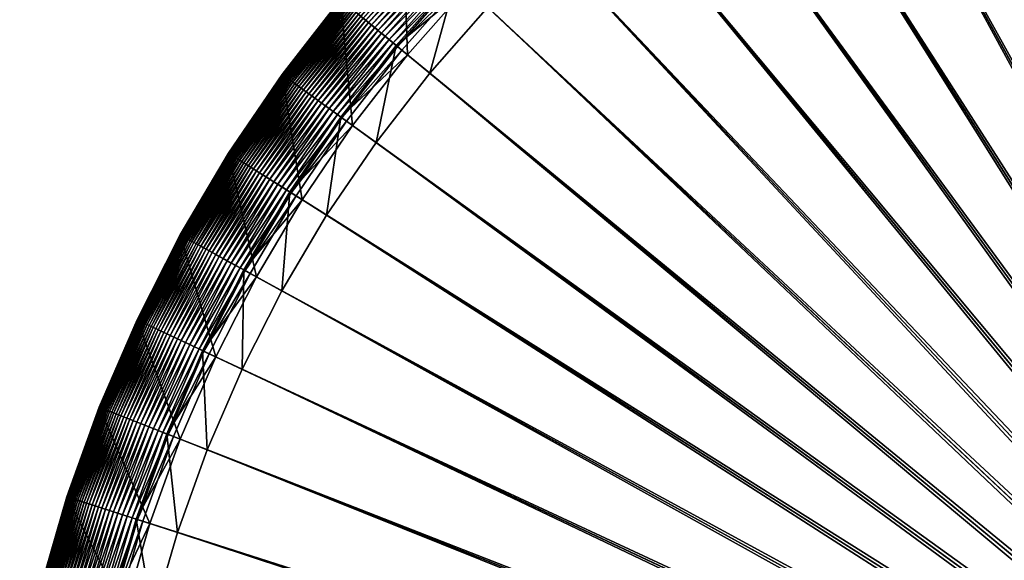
# Model space of a CAD drawing. Header units: millimetres. Extents: x -38.8 to 49.8, y -3.5 to 19.4.
# Tile 185 of 256: x -22.8 to -20.5, y 16.8 to 18.1. Entities that reach past the tile are written whole.
import ezdxf

# ---------------------------------------------------------------- set-up
doc = ezdxf.new("R2010")
doc.units = ezdxf.units.MM
doc.layers.get('0').update_dxf_attribs({"true_color": 0x5890e1})

msp = doc.modelspace()

# ---------------------------------------------------------------- meshes
at = {"color": 206, "true_color": 0x6c0888}
mesh = msp.add_polyface(dxfattribs=at)
corners = [(-22.0117, 17.8176, -2.9828), (-19.4839, 15.9986, -2.9828), (-21.883, 17.9834, -2.9828), (-19.4926, 15.9874, -3.3688), (-21.9433, 17.7679, -3.3519), (-21.8179, 17.9295, -3.3519), (-19.4744, 16.0093, -2.9828), (-21.7443, 18.1408, -2.9828), (-19.4839, 15.9986, -3.3688), (-21.6827, 18.083, -3.3519), (-19.4644, 16.0194, -2.9828), (-21.5959, 18.2892, -2.9828), (-19.4744, 16.0093, -3.3688), (-21.538, 18.2276, -3.3519), (-19.4537, 16.0288, -2.9828), (-21.4384, 18.428, -2.9828), (-19.4644, 16.0194, -3.3688), (-21.3846, 18.3629, -3.3519), (-21.5221, 18.5292, -3.0276), (-21.3457, 18.6572, -3.0214), (-21.3498, 18.6628, -3.0276), (-21.5177, 18.5238, -3.0214), (-21.3413, 18.6512, -3.0157), (-21.5129, 18.518, -3.0157), (-21.3366, 18.6447, -3.0103), (-21.5079, 18.5119, -3.0103), (-21.3317, 18.6379, -3.0053), (-21.5025, 18.5054, -3.0053), (-21.3264, 18.6306, -3.0008), (-21.4967, 18.4985, -3.0008), (-21.3208, 18.623, -2.9967), (-21.4907, 18.4912, -2.9967), (-21.3149, 18.6148, -2.9931), (-21.4843, 18.4834, -2.9931), (-21.4776, 18.4753, -2.9901), (-21.3087, 18.6063, -2.9901), (-21.4705, 18.4667, -2.9875), (-21.3021, 18.5973, -2.9875), (-21.463, 18.4577, -2.9854), (-21.2953, 18.5878, -2.9854), (-21.4552, 18.4483, -2.984), (-21.2881, 18.5779, -2.984), (-21.447, 18.4384, -2.9831), (-21.2805, 18.5675, -2.9831), (-21.2726, 18.5566, -2.9828), (-19.4424, 16.0376, -2.9828), (-19.4537, 16.0288, -3.3688), (-21.2229, 18.4883, -3.3519), (-21.4492, 18.441, -3.6054), (-21.2825, 18.5703, -3.6054), (-21.4277, 18.415, -5.8084), (-21.2627, 18.5429, -5.8084), (-21.3819, 18.707, -5.9621), (-21.1131, 18.6968, -2.984), (-21.1062, 18.6859, -2.9831), (-21.099, 18.6746, -2.9828), (-19.4306, 16.0456, -2.9828), (-19.4424, 16.0376, -3.3688), (-21.0538, 18.6032, -3.3519), (-21.1081, 18.6889, -3.6054), (-21.09, 18.6603, -5.8084), (-19.4183, 16.0528, -2.9828), (-20.9184, 18.7814, -2.9828), (-19.4306, 16.0456, -3.3688), (-20.8777, 18.7074, -3.3519), (-19.4056, 16.0593, -2.9828), (-20.7314, 18.8767, -2.9828), (-19.4183, 16.0528, -3.3688), (-20.6954, 18.8002, -3.3519), (-19.3926, 16.065, -2.9828), (-20.5388, 18.96, -2.9828), (-19.4056, 16.0593, -3.3688), (-20.5077, 18.8815, -3.3519), (-19.3791, 16.0698, -2.9828), (-20.3413, 19.0311, -2.9828), (-19.3926, 16.065, -3.3688), (-20.3152, 18.9508, -3.3519), (-19.3654, 16.0738, -2.9828), (-20.1398, 19.0897, -2.9828), (-19.3791, 16.0698, -3.3688), (-20.1188, 19.0078, -3.3519), (-19.3515, 16.0769, -2.9828), (-19.935, 19.1355, -2.9828), (-19.3654, 16.0738, -3.3688), (-19.9192, 19.0525, -3.3519), (-19.3375, 16.0791, -2.9828), (-19.7277, 19.1683, -2.9828), (-19.3515, 16.0769, -3.3688), (-19.7171, 19.0845, -3.3519), (-19.3233, 16.0805, -2.9828), (-19.5188, 19.188, -2.9828), (-19.3375, 16.0791, -3.3688), (-19.5135, 19.1037, -3.3519), (-19.309, 16.0809, -2.9828), (-19.309, 19.1946, -2.9828), (-19.3233, 16.0805, -3.3688), (-19.309, 19.1101, -3.3519)]
mesh.append_faces([[corners[k] for k in face] for face in [(0, 1, 2), (2, 6, 7), (7, 10, 11), (11, 14, 15), (18, 19, 20), (21, 22, 19), (23, 24, 22), (25, 26, 24), (27, 28, 26), (29, 30, 28), (31, 32, 30), (33, 35, 32), (34, 37, 35), (36, 39, 37), (38, 41, 39), (40, 43, 41), (42, 44, 43), (15, 45, 44), (17, 49, 47), (48, 51, 49), (50, 52, 51), (44, 56, 55), (47, 59, 58), (55, 61, 62), (62, 65, 66), (66, 69, 70), (70, 73, 74), (74, 77, 78), (78, 81, 82), (82, 85, 86), (86, 89, 90), (90, 93, 94)]], dxfattribs={"vtx0": -1, "color": 206})
mesh.append_faces([[corners[k] for k in face] for face in [(3, 4, 5), (8, 5, 9), (12, 9, 13), (16, 13, 17), (33, 34, 35), (34, 36, 37), (36, 38, 39), (38, 40, 41), (40, 42, 43), (42, 15, 44), (46, 17, 47), (17, 48, 49), (48, 50, 51), (39, 41, 53), (41, 43, 54), (43, 44, 55), (57, 47, 58), (47, 49, 59), (49, 51, 60), (63, 58, 64), (67, 64, 68), (71, 68, 72), (75, 72, 76), (79, 76, 80), (83, 80, 84), (87, 84, 88), (91, 88, 92), (95, 92, 96)]], dxfattribs={"vtx2": -1, "color": 206})
mesh = msp.add_polyface(dxfattribs=at)
corners = [(-22.6497, 15.854, -2.9828), (-19.5359, 15.854, -2.9828), (-19.5355, 15.8682, -2.9828), (-19.5359, 15.854, -3.3688), (-22.5652, 15.854, -3.3519), (-22.5588, 16.0584, -3.3519), (-19.5355, 15.8682, -3.3688), (-22.6431, 16.0637, -2.9828), (-19.5342, 15.8824, -2.9828), (-22.5395, 16.2621, -3.3519), (-19.5342, 15.8824, -3.3688), (-22.6233, 16.2727, -2.9828), (-19.5319, 15.8965, -2.9828), (-22.5905, 16.4799, -2.9828), (-22.5075, 16.4641, -3.3519), (-19.5319, 15.8965, -3.3688), (-19.5288, 15.9104, -2.9828), (-22.5447, 16.6848, -2.9828), (-22.4629, 16.6637, -3.3519), (-19.5288, 15.9104, -3.3688), (-19.5248, 15.9241, -2.9828), (-22.4862, 16.8863, -2.9828), (-22.4058, 16.8602, -3.3519), (-19.5248, 15.9241, -3.3688), (-19.52, 15.9375, -2.9828), (-22.4151, 17.0837, -2.9828), (-22.3365, 17.0526, -3.3519), (-19.52, 15.9375, -3.3688), (-19.5144, 15.9506, -2.9828), (-22.3317, 17.2764, -2.9828), (-22.2553, 17.2404, -3.3519), (-19.5144, 15.9506, -3.3688), (-19.5079, 15.9633, -2.9828), (-22.2365, 17.4633, -2.9828), (-22.1624, 17.4226, -3.3519), (-19.5079, 15.9633, -3.3688), (-19.5006, 15.9756, -2.9828), (-22.1296, 17.644, -2.9828), (-22.0583, 17.5987, -3.3519), (-19.5006, 15.9756, -3.3688), (-19.4926, 15.9874, -2.9828), (-22.0117, 17.8176, -2.9828), (-21.9433, 17.7679, -3.3519), (-19.4926, 15.9874, -3.3688), (-19.4839, 15.9986, -2.9828), (-21.8179, 17.9295, -3.3519), (-19.4839, 15.9986, -3.3688), (-21.883, 17.9834, -2.9828), (-19.4744, 16.0093, -2.9828), (-21.6827, 18.083, -3.3519), (-19.4744, 16.0093, -3.3688), (-21.7443, 18.1408, -2.9828), (-19.4644, 16.0194, -2.9828), (-21.538, 18.2276, -3.3519), (-19.4644, 16.0194, -3.3688), (-21.5959, 18.2892, -2.9828), (-19.4537, 16.0288, -2.9828), (-21.3846, 18.3629, -3.3519), (-19.4537, 16.0288, -3.3688), (-21.4384, 18.428, -2.9828), (-19.4424, 16.0376, -2.9828), (-21.2229, 18.4883, -3.3519), (-19.4424, 16.0376, -3.3688), (-21.2726, 18.5566, -2.9828), (-19.4306, 16.0456, -2.9828), (-21.0538, 18.6032, -3.3519), (-19.4306, 16.0456, -3.3688), (-21.099, 18.6746, -2.9828), (-19.4183, 16.0528, -2.9828), (-20.8777, 18.7074, -3.3519), (-19.4183, 16.0528, -3.3688), (-20.9184, 18.7814, -2.9828), (-19.4056, 16.0593, -2.9828), (-20.6954, 18.8002, -3.3519), (-19.4056, 16.0593, -3.3688), (-20.7314, 18.8767, -2.9828), (-19.3926, 16.065, -2.9828), (-20.5077, 18.8815, -3.3519), (-19.3926, 16.065, -3.3688), (-20.5388, 18.96, -2.9828), (-19.3791, 16.0698, -2.9828), (-20.3152, 18.9508, -3.3519), (-19.3791, 16.0698, -3.3688), (-20.3413, 19.0311, -2.9828), (-19.3654, 16.0738, -2.9828)]
mesh.append_faces([[corners[k] for k in face] for face in [(3, 5, 6), (6, 9, 10), (11, 12, 13), (10, 14, 15), (13, 16, 17), (15, 18, 19), (17, 20, 21), (19, 22, 23), (21, 24, 25), (23, 26, 27), (25, 28, 29), (27, 30, 31), (29, 32, 33), (31, 34, 35), (33, 36, 37), (35, 38, 39), (37, 40, 41), (39, 42, 43), (43, 45, 46), (46, 49, 50), (50, 53, 54), (54, 57, 58), (58, 61, 62), (62, 65, 66), (66, 69, 70), (70, 73, 74), (74, 77, 78), (78, 81, 82)]], dxfattribs={"vtx0": -1, "color": 206})
mesh.append_faces([[corners[k] for k in face] for face in [(0, 1, 2), (3, 4, 5), (7, 2, 8), (6, 5, 9), (11, 8, 12), (10, 9, 14), (13, 12, 16), (15, 14, 18), (17, 16, 20), (19, 18, 22), (21, 20, 24), (23, 22, 26), (25, 24, 28), (27, 26, 30), (29, 28, 32), (31, 30, 34), (33, 32, 36), (35, 34, 38), (37, 36, 40), (39, 38, 42), (41, 40, 44), (47, 44, 48), (51, 48, 52), (55, 52, 56), (59, 56, 60), (63, 60, 64), (67, 64, 68), (71, 68, 72), (75, 72, 76), (79, 76, 80), (83, 80, 84)]], dxfattribs={"vtx2": -1, "color": 206})
mesh = msp.add_polyface(dxfattribs=at)
corners = [(-22.0613, 17.8536, -2.9901), (-21.9218, 18.0154, -2.9875), (-21.9303, 18.0225, -2.9901), (-22.0523, 17.8471, -2.9875), (-21.9128, 18.008, -2.9854), (-22.0429, 17.8402, -2.9854), (-21.9033, 18.0001, -2.984), (-22.0329, 17.833, -2.984), (-21.8934, 17.992, -2.9831), (-22.0225, 17.8255, -2.9831), (-21.883, 17.9834, -2.9828), (-22.0253, 17.8275, -3.6054), (-21.87, 17.9726, -5.8084), (-21.8961, 17.9942, -3.6054), (-21.998, 17.8076, -5.8084), (-22.0263, 18.1019, -5.9621), (-22.0238, 18.0998, -3.1333), (-22.0225, 18.0988, -3.1239), (-21.8762, 18.2647, -3.1239), (-22.021, 18.0975, -3.1148), (-21.8748, 18.2634, -3.1148), (-22.0192, 18.096, -3.1057), (-21.8731, 18.2618, -3.1057), (-22.0171, 18.0943, -3.0969), (-21.8711, 18.2599, -3.0969), (-22.0148, 18.0924, -3.0882), (-21.8689, 18.2578, -3.0882), (-22.0121, 18.0901, -3.0797), (-21.8663, 18.2555, -3.0797), (-22.0091, 18.0877, -3.0714), (-21.8635, 18.2528, -3.0714), (-22.0058, 18.0849, -3.0634), (-21.8604, 18.2499, -3.0634), (-22.0022, 18.0819, -3.0556), (-21.8569, 18.2466, -3.0556), (-21.9982, 18.0786, -3.0481), (-21.8532, 18.2431, -3.0481), (-21.9939, 18.0751, -3.041), (-21.8491, 18.2393, -3.041), (-21.9892, 18.0712, -3.0341), (-21.8447, 18.2351, -3.0341), (-21.9842, 18.0671, -3.0276), (-21.84, 18.2307, -3.0276), (-21.9788, 18.0626, -3.0214), (-21.8349, 18.2259, -3.0214), (-21.9731, 18.0579, -3.0157), (-21.8294, 18.2208, -3.0157), (-21.967, 18.0528, -3.0103), (-21.8236, 18.2154, -3.0103), (-21.9604, 18.0474, -3.0053), (-21.8175, 18.2096, -3.0053), (-21.9535, 18.0417, -3.0008), (-21.8109, 18.2034, -3.0008), (-21.9462, 18.0356, -2.9967), (-21.804, 18.1969, -2.9967), (-21.9385, 18.0293, -2.9931), (-21.7967, 18.1901, -2.9931), (-21.789, 18.1828, -2.9901), (-21.7809, 18.1752, -2.9875), (-21.7724, 18.1672, -2.9854), (-21.7634, 18.1588, -2.984), (-21.7541, 18.15, -2.9831), (-21.7443, 18.1408, -2.9828), (-21.8179, 17.9295, -3.3519), (-21.7566, 18.1524, -3.6054), (-21.6827, 18.083, -3.3519), (-21.7319, 18.1292, -5.8084), (-21.8798, 18.2681, -5.9621), (-21.5959, 18.2892, -2.9828), (-21.6074, 18.3015, -3.6054), (-21.5843, 18.2769, -5.8084)]
mesh.append_faces([[corners[k] for k in face] for face in [(0, 1, 2), (3, 4, 1), (5, 6, 4), (7, 8, 6), (9, 10, 8), (11, 12, 13), (14, 15, 12), (31, 34, 32), (33, 36, 34), (35, 38, 36), (37, 40, 38), (39, 42, 40), (41, 44, 42), (43, 46, 44), (45, 48, 46), (47, 50, 48), (49, 52, 50), (51, 54, 52), (53, 56, 54), (55, 57, 56), (2, 58, 57), (1, 59, 58), (4, 60, 59), (6, 61, 60), (8, 62, 61), (63, 64, 65), (13, 66, 64), (12, 67, 66)]], dxfattribs={"vtx0": -1, "color": 206})
mesh.append_faces([[corners[k] for k in face] for face in [(16, 17, 18), (17, 19, 20), (19, 21, 22), (21, 23, 24), (23, 25, 26), (25, 27, 28), (27, 29, 30), (29, 31, 32), (31, 33, 34), (33, 35, 36), (35, 37, 38), (37, 39, 40), (39, 41, 42), (41, 43, 44), (43, 45, 46), (45, 47, 48), (47, 49, 50), (49, 51, 52), (51, 53, 54), (53, 55, 56), (55, 2, 57), (2, 1, 58), (1, 4, 59), (4, 6, 60), (6, 8, 61), (8, 10, 62), (63, 13, 64), (13, 12, 66), (12, 15, 67), (61, 62, 68), (65, 64, 69), (64, 66, 70)]], dxfattribs={"vtx2": -1, "color": 206})
mesh = msp.add_polyface(dxfattribs=at)
corners = [(-22.1621, 17.9268, -5.9621), (-22.1621, 17.9268, -3.181), (-22.0263, 18.1019, -3.181), (-22.0263, 18.1019, -5.9621), (-22.162, 17.9268, -3.1713), (-22.0262, 18.1019, -3.1713), (-22.1618, 17.9266, -3.1617), (-22.026, 18.1017, -3.1617), (-22.1613, 17.9262, -3.1522), (-22.0255, 18.1013, -3.1522), (-22.1605, 17.9257, -3.1427), (-22.0248, 18.1006, -3.1427), (-22.1595, 17.9249, -3.1333), (-22.0238, 18.0998, -3.1333), (-22.1581, 17.924, -3.1239), (-22.0225, 18.0988, -3.1239), (-22.1565, 17.9228, -3.1148), (-22.021, 18.0975, -3.1148), (-22.1547, 17.9214, -3.1057), (-22.0192, 18.096, -3.1057), (-22.1525, 17.9199, -3.0969), (-22.0171, 18.0943, -3.0969), (-22.15, 17.918, -3.0882), (-22.0148, 18.0924, -3.0882), (-22.1472, 17.916, -3.0797), (-22.0121, 18.0901, -3.0797), (-22.144, 17.9137, -3.0714), (-22.0091, 18.0877, -3.0714), (-22.1405, 17.9112, -3.0634), (-22.0058, 18.0849, -3.0634), (-22.1367, 17.9084, -3.0556), (-22.0022, 18.0819, -3.0556), (-22.1326, 17.9054, -3.0481), (-21.9982, 18.0786, -3.0481), (-22.128, 17.9021, -3.041), (-21.9939, 18.0751, -3.041), (-22.1232, 17.8986, -3.0341), (-21.9892, 18.0712, -3.0341), (-22.1179, 17.8947, -3.0276), (-21.9842, 18.0671, -3.0276), (-22.1123, 17.8906, -3.0214), (-21.9788, 18.0626, -3.0214), (-22.1062, 17.8863, -3.0157), (-21.9731, 18.0579, -3.0157), (-22.0998, 17.8816, -3.0103), (-21.967, 18.0528, -3.0103), (-22.0929, 17.8766, -3.0053), (-21.9604, 18.0474, -3.0053), (-22.0857, 17.8713, -3.0008), (-21.9535, 18.0417, -3.0008), (-22.078, 17.8658, -2.9967), (-21.9462, 18.0356, -2.9967), (-21.9385, 18.0293, -2.9931), (-22.0699, 17.8599, -2.9931), (-21.9303, 18.0225, -2.9901), (-21.998, 17.8076, -5.8084), (-21.8798, 18.2681, -3.181), (-21.8797, 18.268, -3.1713), (-21.8795, 18.2678, -3.1617), (-21.879, 18.2674, -3.1522), (-21.8784, 18.2667, -3.1427), (-21.8774, 18.2659, -3.1333)]
mesh.append_faces([[corners[k] for k in face] for face in [(0, 2, 3), (1, 5, 2), (4, 7, 5), (6, 9, 7), (8, 11, 9), (10, 13, 11), (12, 15, 13), (14, 17, 15), (16, 19, 17), (18, 21, 19), (20, 23, 21), (22, 25, 23), (24, 27, 25), (26, 29, 27), (28, 31, 29), (30, 33, 31), (32, 35, 33), (34, 37, 35), (36, 39, 37), (38, 41, 39), (40, 43, 41), (42, 45, 43), (44, 47, 45), (46, 49, 47), (48, 51, 49), (50, 52, 51), (53, 54, 52)]], dxfattribs={"vtx0": -1, "color": 206})
mesh.append_faces([[corners[k] for k in face] for face in [(0, 1, 2), (1, 4, 5), (4, 6, 7), (6, 8, 9), (8, 10, 11), (10, 12, 13), (12, 14, 15), (14, 16, 17), (16, 18, 19), (18, 20, 21), (20, 22, 23), (22, 24, 25), (24, 26, 27), (26, 28, 29), (28, 30, 31), (30, 32, 33), (32, 34, 35), (34, 36, 37), (36, 38, 39), (38, 40, 41), (40, 42, 43), (42, 44, 45), (44, 46, 47), (46, 48, 49), (48, 50, 51), (55, 0, 3), (3, 2, 56), (2, 5, 57), (5, 7, 58), (7, 9, 59), (9, 11, 60), (11, 13, 61)]], dxfattribs={"vtx2": -1, "color": 206})
mesh = msp.add_polyface(dxfattribs=at)
corners = [(-22.2866, 17.7436, -3.1713), (-22.1618, 17.9266, -3.1617), (-22.162, 17.9268, -3.1713), (-22.2863, 17.7434, -3.1617), (-22.1613, 17.9262, -3.1522), (-22.2858, 17.7431, -3.1522), (-22.1605, 17.9257, -3.1427), (-22.285, 17.7426, -3.1427), (-22.1595, 17.9249, -3.1333), (-22.2839, 17.7419, -3.1333), (-22.1581, 17.924, -3.1239), (-22.2825, 17.741, -3.1239), (-22.1565, 17.9228, -3.1148), (-22.2808, 17.7399, -3.1148), (-22.1547, 17.9214, -3.1057), (-22.2789, 17.7387, -3.1057), (-22.1525, 17.9199, -3.0969), (-22.2766, 17.7372, -3.0969), (-22.15, 17.918, -3.0882), (-22.274, 17.7356, -3.0882), (-22.1472, 17.916, -3.0797), (-22.271, 17.7337, -3.0797), (-22.144, 17.9137, -3.0714), (-22.2678, 17.7316, -3.0714), (-22.1405, 17.9112, -3.0634), (-22.2641, 17.7293, -3.0634), (-22.1367, 17.9084, -3.0556), (-22.2602, 17.7268, -3.0556), (-22.1326, 17.9054, -3.0481), (-22.2558, 17.7241, -3.0481), (-22.128, 17.9021, -3.041), (-22.2511, 17.7211, -3.041), (-22.1232, 17.8986, -3.0341), (-22.246, 17.7178, -3.0341), (-22.2405, 17.7143, -3.0276), (-22.1179, 17.8947, -3.0276), (-22.2346, 17.7106, -3.0214), (-22.1123, 17.8906, -3.0214), (-22.2283, 17.7066, -3.0157), (-22.1062, 17.8863, -3.0157), (-22.2216, 17.7023, -3.0103), (-22.0998, 17.8816, -3.0103), (-22.2144, 17.6978, -3.0053), (-22.0929, 17.8766, -3.0053), (-22.2069, 17.693, -3.0008), (-22.0857, 17.8713, -3.0008), (-22.1989, 17.6879, -2.9967), (-22.078, 17.8658, -2.9967), (-22.1904, 17.6825, -2.9931), (-22.0699, 17.8599, -2.9931), (-22.1815, 17.6769, -2.9901), (-22.0613, 17.8536, -2.9901), (-22.1721, 17.6709, -2.9875), (-22.0523, 17.8471, -2.9875), (-22.1622, 17.6646, -2.9854), (-22.0429, 17.8402, -2.9854), (-22.1518, 17.6581, -2.984), (-22.0329, 17.833, -2.984), (-22.141, 17.6512, -2.9831), (-22.0225, 17.8255, -2.9831), (-22.1296, 17.644, -2.9828), (-22.0117, 17.8176, -2.9828), (-22.0583, 17.5987, -3.3519), (-22.1439, 17.653, -3.6054), (-22.0253, 17.8275, -3.6054), (-21.9433, 17.7679, -3.3519), (-22.1154, 17.6349, -5.8084), (-21.998, 17.8076, -5.8084), (-22.2866, 17.7436, -5.9621), (-22.1621, 17.9268, -5.9621), (-21.9385, 18.0293, -2.9931), (-21.9303, 18.0225, -2.9901), (-21.9218, 18.0154, -2.9875), (-21.9128, 18.008, -2.9854), (-21.9033, 18.0001, -2.984), (-21.8934, 17.992, -2.9831), (-21.883, 17.9834, -2.9828), (-21.8961, 17.9942, -3.6054), (-21.8179, 17.9295, -3.3519), (-21.87, 17.9726, -5.8084)]
mesh.append_faces([[corners[k] for k in face] for face in [(0, 1, 2), (3, 4, 1), (5, 6, 4), (7, 8, 6), (9, 10, 8), (11, 12, 10), (13, 14, 12), (15, 16, 14), (17, 18, 16), (19, 20, 18), (21, 22, 20), (23, 24, 22), (25, 26, 24), (27, 28, 26), (29, 30, 28), (31, 32, 30), (33, 35, 32), (34, 37, 35), (36, 39, 37), (38, 41, 39), (40, 43, 41), (42, 45, 43), (44, 47, 45), (46, 49, 47), (48, 51, 49), (50, 53, 51), (52, 55, 53), (54, 57, 55), (56, 59, 57), (58, 61, 59), (62, 64, 65), (63, 67, 64), (66, 69, 67), (65, 77, 78)]], dxfattribs={"vtx0": -1, "color": 206})
mesh.append_faces([[corners[k] for k in face] for face in [(33, 34, 35), (34, 36, 37), (36, 38, 39), (38, 40, 41), (40, 42, 43), (42, 44, 45), (44, 46, 47), (46, 48, 49), (48, 50, 51), (50, 52, 53), (52, 54, 55), (54, 56, 57), (56, 58, 59), (58, 60, 61), (62, 63, 64), (63, 66, 67), (66, 68, 69), (47, 49, 70), (49, 51, 71), (51, 53, 72), (53, 55, 73), (55, 57, 74), (57, 59, 75), (59, 61, 76), (65, 64, 77), (64, 67, 79)]], dxfattribs={"vtx2": -1, "color": 206})
mesh = msp.add_polyface(dxfattribs=at)
corners = [(-22.3994, 17.5529, -5.9621), (-22.3994, 17.5529, -3.181), (-22.2866, 17.7436, -3.181), (-22.2866, 17.7436, -5.9621), (-22.3993, 17.5529, -3.1713), (-22.2866, 17.7436, -3.1713), (-22.3991, 17.5527, -3.1617), (-22.2863, 17.7434, -3.1617), (-22.3985, 17.5524, -3.1522), (-22.2858, 17.7431, -3.1522), (-22.3977, 17.552, -3.1427), (-22.285, 17.7426, -3.1427), (-22.3965, 17.5513, -3.1333), (-22.2839, 17.7419, -3.1333), (-22.3951, 17.5506, -3.1239), (-22.2825, 17.741, -3.1239), (-22.3934, 17.5496, -3.1148), (-22.2808, 17.7399, -3.1148), (-22.3913, 17.5485, -3.1057), (-22.2789, 17.7387, -3.1057), (-22.389, 17.5472, -3.0969), (-22.2766, 17.7372, -3.0969), (-22.274, 17.7356, -3.0882), (-22.3863, 17.5457, -3.0882), (-22.271, 17.7337, -3.0797), (-22.3832, 17.544, -3.0797), (-22.2678, 17.7316, -3.0714), (-22.3798, 17.5422, -3.0714), (-22.2641, 17.7293, -3.0634), (-22.3761, 17.5401, -3.0634), (-22.2602, 17.7268, -3.0556), (-22.3719, 17.5378, -3.0556), (-22.2558, 17.7241, -3.0481), (-22.3674, 17.5353, -3.0481), (-22.2511, 17.7211, -3.041), (-22.3625, 17.5326, -3.041), (-22.246, 17.7178, -3.0341), (-22.3572, 17.5297, -3.0341), (-22.2405, 17.7143, -3.0276), (-22.3515, 17.5266, -3.0276), (-22.2346, 17.7106, -3.0214), (-22.3454, 17.5232, -3.0214), (-22.2283, 17.7066, -3.0157), (-22.3389, 17.5196, -3.0157), (-22.2216, 17.7023, -3.0103), (-22.3319, 17.5158, -3.0103), (-22.2144, 17.6978, -3.0053), (-22.3245, 17.5117, -3.0053), (-22.2069, 17.693, -3.0008), (-22.3166, 17.5074, -3.0008), (-22.1989, 17.6879, -2.9967), (-22.3083, 17.5028, -2.9967), (-22.1904, 17.6825, -2.9931), (-22.2995, 17.498, -2.9931), (-22.1815, 17.6769, -2.9901), (-22.2903, 17.4929, -2.9901), (-22.1721, 17.6709, -2.9875), (-22.2216, 17.4552, -5.8084), (-22.1154, 17.6349, -5.8084), (-22.1621, 17.9268, -3.181), (-22.1621, 17.9268, -5.9621), (-22.162, 17.9268, -3.1713), (-22.1618, 17.9266, -3.1617), (-22.1613, 17.9262, -3.1522), (-22.1605, 17.9257, -3.1427), (-22.1595, 17.9249, -3.1333), (-22.1581, 17.924, -3.1239), (-22.1565, 17.9228, -3.1148), (-22.1547, 17.9214, -3.1057), (-22.1525, 17.9199, -3.0969), (-22.15, 17.918, -3.0882), (-22.1472, 17.916, -3.0797), (-22.144, 17.9137, -3.0714), (-22.1405, 17.9112, -3.0634), (-22.1367, 17.9084, -3.0556), (-22.1326, 17.9054, -3.0481), (-22.128, 17.9021, -3.041), (-22.1232, 17.8986, -3.0341)]
mesh.append_faces([[corners[k] for k in face] for face in [(0, 2, 3), (1, 5, 2), (4, 7, 5), (6, 9, 7), (8, 11, 9), (10, 13, 11), (12, 15, 13), (14, 17, 15), (16, 19, 17), (18, 21, 19), (20, 22, 21), (23, 24, 22), (25, 26, 24), (27, 28, 26), (29, 30, 28), (31, 32, 30), (33, 34, 32), (35, 36, 34), (37, 38, 36), (39, 40, 38), (41, 42, 40), (43, 44, 42), (45, 46, 44), (47, 48, 46), (49, 50, 48), (51, 52, 50), (53, 54, 52), (55, 56, 54), (57, 3, 58), (3, 59, 60), (2, 61, 59)]], dxfattribs={"vtx0": -1, "color": 206})
mesh.append_faces([[corners[k] for k in face] for face in [(0, 1, 2), (1, 4, 5), (4, 6, 7), (6, 8, 9), (8, 10, 11), (10, 12, 13), (12, 14, 15), (14, 16, 17), (16, 18, 19), (18, 20, 21), (3, 2, 59), (2, 5, 61), (5, 7, 62), (7, 9, 63), (9, 11, 64), (11, 13, 65), (13, 15, 66), (15, 17, 67), (17, 19, 68), (19, 21, 69), (21, 22, 70), (22, 24, 71), (24, 26, 72), (26, 28, 73), (28, 30, 74), (30, 32, 75), (32, 34, 76), (34, 36, 77)]], dxfattribs={"vtx2": -1, "color": 206})
mesh = msp.add_polyface(dxfattribs=at)
corners = [(-22.4564, 17.335, -3.0341), (-22.3515, 17.5266, -3.0276), (-22.3572, 17.5297, -3.0341), (-22.4505, 17.3323, -3.0276), (-22.3454, 17.5232, -3.0214), (-22.4442, 17.3293, -3.0214), (-22.3389, 17.5196, -3.0157), (-22.4375, 17.3261, -3.0157), (-22.3319, 17.5158, -3.0103), (-22.4303, 17.3227, -3.0103), (-22.3245, 17.5117, -3.0053), (-22.4226, 17.3191, -3.0053), (-22.4145, 17.3153, -3.0008), (-22.3166, 17.5074, -3.0008), (-22.4059, 17.3113, -2.9967), (-22.3083, 17.5028, -2.9967), (-22.3969, 17.307, -2.9931), (-22.2995, 17.498, -2.9931), (-22.3873, 17.3025, -2.9901), (-22.2903, 17.4929, -2.9901), (-22.3772, 17.2978, -2.9875), (-22.2805, 17.4876, -2.9875), (-22.3666, 17.2928, -2.9854), (-22.2703, 17.4819, -2.9854), (-22.3555, 17.2875, -2.984), (-22.2595, 17.476, -2.984), (-22.3439, 17.2821, -2.9831), (-22.2482, 17.4698, -2.9831), (-22.3317, 17.2764, -2.9828), (-22.2365, 17.4633, -2.9828), (-22.2553, 17.2404, -3.3519), (-22.347, 17.2835, -3.6054), (-22.2513, 17.4715, -3.6054), (-22.1624, 17.4226, -3.3519), (-22.3164, 17.2692, -5.8084), (-22.2216, 17.4552, -5.8084), (-22.3994, 17.5529, -5.9621), (-22.389, 17.5472, -3.0969), (-22.3863, 17.5457, -3.0882), (-22.274, 17.7356, -3.0882), (-22.3832, 17.544, -3.0797), (-22.271, 17.7337, -3.0797), (-22.3798, 17.5422, -3.0714), (-22.2678, 17.7316, -3.0714), (-22.3761, 17.5401, -3.0634), (-22.2641, 17.7293, -3.0634), (-22.3719, 17.5378, -3.0556), (-22.2602, 17.7268, -3.0556), (-22.3674, 17.5353, -3.0481), (-22.2558, 17.7241, -3.0481), (-22.3625, 17.5326, -3.041), (-22.2511, 17.7211, -3.041), (-22.246, 17.7178, -3.0341), (-22.2405, 17.7143, -3.0276), (-22.2346, 17.7106, -3.0214), (-22.2283, 17.7066, -3.0157), (-22.2216, 17.7023, -3.0103), (-22.2144, 17.6978, -3.0053), (-22.2069, 17.693, -3.0008), (-22.1989, 17.6879, -2.9967), (-22.1904, 17.6825, -2.9931), (-22.1815, 17.6769, -2.9901), (-22.1721, 17.6709, -2.9875), (-22.1622, 17.6646, -2.9854), (-22.1518, 17.6581, -2.984), (-22.141, 17.6512, -2.9831), (-22.1296, 17.644, -2.9828), (-22.1439, 17.653, -3.6054), (-22.0583, 17.5987, -3.3519), (-22.1154, 17.6349, -5.8084), (-22.2866, 17.7436, -5.9621)]
mesh.append_faces([[corners[k] for k in face] for face in [(0, 1, 2), (3, 4, 1), (5, 6, 4), (7, 8, 6), (9, 10, 8), (11, 13, 10), (12, 15, 13), (14, 17, 15), (16, 19, 17), (18, 21, 19), (20, 23, 21), (22, 25, 23), (24, 27, 25), (26, 29, 27), (30, 32, 33), (31, 35, 32), (34, 36, 35), (21, 63, 62), (23, 64, 63), (25, 65, 64), (27, 66, 65), (33, 67, 68), (32, 69, 67)]], dxfattribs={"vtx0": -1, "color": 206})
mesh.append_faces([[corners[k] for k in face] for face in [(11, 12, 13), (12, 14, 15), (14, 16, 17), (16, 18, 19), (18, 20, 21), (20, 22, 23), (22, 24, 25), (24, 26, 27), (26, 28, 29), (30, 31, 32), (31, 34, 35), (37, 38, 39), (38, 40, 41), (40, 42, 43), (42, 44, 45), (44, 46, 47), (46, 48, 49), (48, 50, 51), (50, 2, 52), (2, 1, 53), (1, 4, 54), (4, 6, 55), (6, 8, 56), (8, 10, 57), (10, 13, 58), (13, 15, 59), (15, 17, 60), (17, 19, 61), (19, 21, 62), (21, 23, 63), (23, 25, 64), (25, 27, 65), (27, 29, 66), (33, 32, 67), (32, 35, 69), (35, 36, 70)]], dxfattribs={"vtx2": -1, "color": 206})
mesh = msp.add_polyface(dxfattribs=at)
corners = [(-22.5879, 17.1522, -5.9621), (-22.4999, 17.3555, -3.181), (-22.4999, 17.3555, -5.9621), (-22.5879, 17.1522, -3.181), (-22.4999, 17.3555, -3.1713), (-22.5879, 17.1522, -3.1713), (-22.4996, 17.3554, -3.1617), (-22.5876, 17.152, -3.1617), (-22.499, 17.3551, -3.1522), (-22.587, 17.1518, -3.1522), (-22.4982, 17.3547, -3.1427), (-22.5861, 17.1515, -3.1427), (-22.497, 17.3541, -3.1333), (-22.5849, 17.151, -3.1333), (-22.4956, 17.3534, -3.1239), (-22.5834, 17.1504, -3.1239), (-22.4938, 17.3526, -3.1148), (-22.5816, 17.1497, -3.1148), (-22.4917, 17.3516, -3.1057), (-22.5794, 17.1488, -3.1057), (-22.4892, 17.3505, -3.0969), (-22.5769, 17.1478, -3.0969), (-22.4864, 17.3491, -3.0882), (-22.574, 17.1467, -3.0882), (-22.4833, 17.3477, -3.0797), (-22.5708, 17.1454, -3.0797), (-22.4798, 17.346, -3.0714), (-22.5672, 17.144, -3.0714), (-22.4759, 17.3442, -3.0634), (-22.5632, 17.1424, -3.0634), (-22.4716, 17.3422, -3.0556), (-22.5588, 17.1407, -3.0556), (-22.467, 17.34, -3.0481), (-22.554, 17.1388, -3.0481), (-22.4619, 17.3376, -3.041), (-22.3994, 17.5529, -3.181), (-22.3994, 17.5529, -5.9621), (-22.3993, 17.5529, -3.1713), (-22.3991, 17.5527, -3.1617), (-22.3985, 17.5524, -3.1522), (-22.3977, 17.552, -3.1427), (-22.3965, 17.5513, -3.1333), (-22.3951, 17.5506, -3.1239), (-22.3934, 17.5496, -3.1148), (-22.3913, 17.5485, -3.1057), (-22.389, 17.5472, -3.0969), (-22.3863, 17.5457, -3.0882), (-22.3832, 17.544, -3.0797), (-22.3798, 17.5422, -3.0714), (-22.3761, 17.5401, -3.0634), (-22.3719, 17.5378, -3.0556), (-22.3674, 17.5353, -3.0481), (-22.3625, 17.5326, -3.041), (-22.4564, 17.335, -3.0341), (-22.3572, 17.5297, -3.0341), (-22.4505, 17.3323, -3.0276), (-22.3515, 17.5266, -3.0276), (-22.4442, 17.3293, -3.0214), (-22.3454, 17.5232, -3.0214), (-22.4375, 17.3261, -3.0157), (-22.3389, 17.5196, -3.0157), (-22.4303, 17.3227, -3.0103), (-22.3319, 17.5158, -3.0103), (-22.4226, 17.3191, -3.0053), (-22.3245, 17.5117, -3.0053), (-22.3164, 17.2692, -5.8084)]
mesh.append_faces([[corners[k] for k in face] for face in [(0, 1, 2), (3, 4, 1), (5, 6, 4), (7, 8, 6), (9, 10, 8), (11, 12, 10), (13, 14, 12), (15, 16, 14), (17, 18, 16), (19, 20, 18), (21, 22, 20), (23, 24, 22), (25, 26, 24), (27, 28, 26), (29, 30, 28), (31, 32, 30), (33, 34, 32), (2, 35, 36), (1, 37, 35), (4, 38, 37), (6, 39, 38), (8, 40, 39), (10, 41, 40), (12, 42, 41), (14, 43, 42), (16, 44, 43), (18, 45, 44), (20, 46, 45), (22, 47, 46), (24, 48, 47), (26, 49, 48), (28, 50, 49), (30, 51, 50), (32, 52, 51), (34, 54, 52)]], dxfattribs={"vtx0": -1, "color": 206})
mesh.append_faces([[corners[k] for k in face] for face in [(2, 1, 35), (1, 4, 37), (4, 6, 38), (6, 8, 39), (8, 10, 40), (10, 12, 41), (12, 14, 42), (14, 16, 43), (16, 18, 44), (18, 20, 45), (20, 22, 46), (22, 24, 47), (24, 26, 48), (26, 28, 49), (28, 30, 50), (30, 32, 51), (32, 34, 52), (34, 53, 54), (53, 55, 56), (55, 57, 58), (57, 59, 60), (59, 61, 62), (61, 63, 64), (65, 2, 36)]], dxfattribs={"vtx2": -1, "color": 206})
mesh = msp.add_polyface(dxfattribs=at)
corners = [(-22.663, 16.9437, -5.9621), (-22.663, 16.9437, -3.181), (-22.5879, 17.1522, -3.181), (-22.5879, 17.1522, -5.9621), (-22.6629, 16.9437, -3.1713), (-22.5879, 17.1522, -3.1713), (-22.6626, 16.9436, -3.1617), (-22.5876, 17.152, -3.1617), (-22.662, 16.9434, -3.1522), (-22.587, 17.1518, -3.1522), (-22.6611, 16.9431, -3.1427), (-22.5861, 17.1515, -3.1427), (-22.6599, 16.9427, -3.1333), (-22.5849, 17.151, -3.1333), (-22.6584, 16.9422, -3.1239), (-22.5834, 17.1504, -3.1239), (-22.6565, 16.9416, -3.1148), (-22.5816, 17.1497, -3.1148), (-22.6543, 16.9409, -3.1057), (-22.5794, 17.1488, -3.1057), (-22.6517, 16.9401, -3.0969), (-22.5769, 17.1478, -3.0969), (-22.6488, 16.9391, -3.0882), (-22.574, 17.1467, -3.0882), (-22.6455, 16.938, -3.0797), (-22.5708, 17.1454, -3.0797), (-22.6418, 16.9368, -3.0714), (-22.5672, 17.144, -3.0714), (-22.6377, 16.9355, -3.0634), (-22.5632, 17.1424, -3.0634), (-22.6332, 16.9341, -3.0556), (-22.5588, 17.1407, -3.0556), (-22.6283, 16.9325, -3.0481), (-22.554, 17.1388, -3.0481), (-22.623, 16.9307, -3.041), (-22.5488, 17.1367, -3.041), (-22.6172, 16.9289, -3.0341), (-22.5432, 17.1345, -3.0341), (-22.6111, 16.9269, -3.0276), (-22.5372, 17.1321, -3.0276), (-22.6044, 16.9247, -3.0214), (-22.5307, 17.1295, -3.0214), (-22.5973, 16.9224, -3.0157), (-22.5237, 17.1268, -3.0157), (-22.5898, 16.9199, -3.0103), (-22.5164, 17.1238, -3.0103), (-22.5817, 16.9173, -3.0053), (-22.5085, 17.1207, -3.0053), (-22.5732, 16.9146, -3.0008), (-22.5001, 17.1174, -3.0008), (-22.5642, 16.9116, -2.9967), (-22.4913, 17.1139, -2.9967), (-22.4701, 16.8811, -5.8084), (-22.4999, 17.3555, -3.181), (-22.4999, 17.3555, -3.1713), (-22.4996, 17.3554, -3.1617), (-22.499, 17.3551, -3.1522), (-22.4982, 17.3547, -3.1427), (-22.497, 17.3541, -3.1333), (-22.4956, 17.3534, -3.1239), (-22.4938, 17.3526, -3.1148), (-22.4917, 17.3516, -3.1057), (-22.4892, 17.3505, -3.0969), (-22.4864, 17.3491, -3.0882)]
mesh.append_faces([[corners[k] for k in face] for face in [(0, 2, 3), (1, 5, 2), (4, 7, 5), (6, 9, 7), (8, 11, 9), (10, 13, 11), (12, 15, 13), (14, 17, 15), (16, 19, 17), (18, 21, 19), (20, 23, 21), (22, 25, 23), (24, 27, 25), (26, 29, 27), (28, 31, 29), (30, 33, 31), (32, 35, 33), (34, 37, 35), (36, 39, 37), (38, 41, 39), (40, 43, 41), (42, 45, 43)]], dxfattribs={"vtx0": -1, "color": 206})
mesh.append_faces([[corners[k] for k in face] for face in [(0, 1, 2), (1, 4, 5), (4, 6, 7), (6, 8, 9), (8, 10, 11), (10, 12, 13), (12, 14, 15), (14, 16, 17), (16, 18, 19), (18, 20, 21), (20, 22, 23), (22, 24, 25), (24, 26, 27), (26, 28, 29), (28, 30, 31), (30, 32, 33), (32, 34, 35), (34, 36, 37), (36, 38, 39), (38, 40, 41), (40, 42, 43), (42, 44, 45), (44, 46, 47), (46, 48, 49), (48, 50, 51), (52, 0, 3), (3, 2, 53), (2, 5, 54), (5, 7, 55), (7, 9, 56), (9, 11, 57), (11, 13, 58), (13, 15, 59), (15, 17, 60), (17, 19, 61), (19, 21, 62), (21, 23, 63)]], dxfattribs={"vtx2": -1, "color": 206})
mesh = msp.add_polyface(dxfattribs=at)
corners = [(-22.5898, 16.9199, -3.0103), (-22.5085, 17.1207, -3.0053), (-22.5164, 17.1238, -3.0103), (-22.5817, 16.9173, -3.0053), (-22.5001, 17.1174, -3.0008), (-22.5732, 16.9146, -3.0008), (-22.4913, 17.1139, -2.9967), (-22.5642, 16.9116, -2.9967), (-22.5546, 16.9085, -2.9931), (-22.482, 17.1102, -2.9931), (-22.5446, 16.9053, -2.9901), (-22.4722, 17.1063, -2.9901), (-22.534, 16.9018, -2.9875), (-22.4618, 17.1022, -2.9875), (-22.5229, 16.8982, -2.9854), (-22.4509, 17.0979, -2.9854), (-22.5112, 16.8944, -2.984), (-22.4395, 17.0934, -2.984), (-22.4276, 17.0887, -2.9831), (-22.499, 16.8904, -2.9831), (-22.4151, 17.0837, -2.9828), (-22.4058, 16.8602, -3.3519), (-22.4308, 17.09, -3.6054), (-22.3365, 17.0526, -3.3519), (-22.5022, 16.8915, -3.6054), (-22.3994, 17.0775, -5.8084), (-22.4701, 16.8811, -5.8084), (-22.5879, 17.1522, -5.9621), (-22.574, 17.1467, -3.0882), (-22.5708, 17.1454, -3.0797), (-22.4833, 17.3477, -3.0797), (-22.5672, 17.144, -3.0714), (-22.4798, 17.346, -3.0714), (-22.5632, 17.1424, -3.0634), (-22.4759, 17.3442, -3.0634), (-22.5588, 17.1407, -3.0556), (-22.4716, 17.3422, -3.0556), (-22.554, 17.1388, -3.0481), (-22.467, 17.34, -3.0481), (-22.5488, 17.1367, -3.041), (-22.4619, 17.3376, -3.041), (-22.5432, 17.1345, -3.0341), (-22.4564, 17.335, -3.0341), (-22.5372, 17.1321, -3.0276), (-22.4505, 17.3323, -3.0276), (-22.5307, 17.1295, -3.0214), (-22.4442, 17.3293, -3.0214), (-22.5237, 17.1268, -3.0157), (-22.4375, 17.3261, -3.0157), (-22.4303, 17.3227, -3.0103), (-22.4226, 17.3191, -3.0053), (-22.4145, 17.3153, -3.0008), (-22.4059, 17.3113, -2.9967), (-22.3969, 17.307, -2.9931), (-22.3873, 17.3025, -2.9901), (-22.3772, 17.2978, -2.9875), (-22.3666, 17.2928, -2.9854), (-22.3555, 17.2875, -2.984), (-22.3439, 17.2821, -2.9831), (-22.3317, 17.2764, -2.9828), (-22.347, 17.2835, -3.6054), (-22.2553, 17.2404, -3.3519), (-22.3164, 17.2692, -5.8084), (-22.4999, 17.3555, -5.9621)]
mesh.append_faces([[corners[k] for k in face] for face in [(0, 1, 2), (3, 4, 1), (5, 6, 4), (7, 9, 6), (8, 11, 9), (10, 13, 11), (12, 15, 13), (14, 17, 15), (16, 18, 17), (19, 20, 18), (21, 22, 23), (24, 25, 22), (26, 27, 25), (39, 42, 40), (41, 44, 42), (43, 46, 44), (45, 48, 46), (47, 49, 48), (2, 50, 49), (1, 51, 50), (4, 52, 51), (6, 53, 52), (9, 54, 53), (11, 55, 54), (13, 56, 55), (15, 57, 56), (17, 58, 57), (18, 59, 58), (23, 60, 61), (22, 62, 60), (25, 63, 62)]], dxfattribs={"vtx0": -1, "color": 206})
mesh.append_faces([[corners[k] for k in face] for face in [(7, 8, 9), (8, 10, 11), (10, 12, 13), (12, 14, 15), (14, 16, 17), (28, 29, 30), (29, 31, 32), (31, 33, 34), (33, 35, 36), (35, 37, 38), (37, 39, 40), (39, 41, 42), (41, 43, 44), (43, 45, 46), (45, 47, 48), (47, 2, 49), (2, 1, 50), (1, 4, 51), (4, 6, 52), (6, 9, 53), (9, 11, 54), (11, 13, 55), (13, 15, 56), (15, 17, 57), (17, 18, 58), (18, 20, 59), (23, 22, 60), (22, 25, 62), (25, 27, 63)]], dxfattribs={"vtx2": -1, "color": 206})
mesh = msp.add_polyface(dxfattribs=at)
corners = [(-22.7248, 16.731, -5.9621), (-22.7248, 16.731, -3.181), (-22.663, 16.9437, -3.181), (-22.663, 16.9437, -5.9621), (-22.7247, 16.731, -3.1713), (-22.6629, 16.9437, -3.1713), (-22.7244, 16.7309, -3.1617), (-22.6626, 16.9436, -3.1617), (-22.7238, 16.7307, -3.1522), (-22.662, 16.9434, -3.1522), (-22.7229, 16.7305, -3.1427), (-22.6611, 16.9431, -3.1427), (-22.7217, 16.7302, -3.1333), (-22.6599, 16.9427, -3.1333), (-22.7201, 16.7298, -3.1239), (-22.6584, 16.9422, -3.1239), (-22.7182, 16.7293, -3.1148), (-22.6565, 16.9416, -3.1148), (-22.7159, 16.7287, -3.1057), (-22.6543, 16.9409, -3.1057), (-22.7133, 16.728, -3.0969), (-22.6517, 16.9401, -3.0969), (-22.7103, 16.7273, -3.0882), (-22.6488, 16.9391, -3.0882), (-22.7069, 16.7264, -3.0797), (-22.6455, 16.938, -3.0797), (-22.7032, 16.7254, -3.0714), (-22.6418, 16.9368, -3.0714), (-22.699, 16.7244, -3.0634), (-22.6377, 16.9355, -3.0634), (-22.6945, 16.7232, -3.0556), (-22.6332, 16.9341, -3.0556), (-22.6895, 16.7219, -3.0481), (-22.6283, 16.9325, -3.0481), (-22.6841, 16.7205, -3.041), (-22.623, 16.9307, -3.041), (-22.6782, 16.719, -3.0341), (-22.6172, 16.9289, -3.0341), (-22.6719, 16.7174, -3.0276), (-22.6111, 16.9269, -3.0276), (-22.6651, 16.7157, -3.0214), (-22.6044, 16.9247, -3.0214), (-22.5973, 16.9224, -3.0157), (-22.6579, 16.7138, -3.0157), (-22.5898, 16.9199, -3.0103), (-22.6502, 16.7118, -3.0103), (-22.5817, 16.9173, -3.0053), (-22.642, 16.7097, -3.0053), (-22.5732, 16.9146, -3.0008), (-22.6333, 16.7075, -3.0008), (-22.5642, 16.9116, -2.9967), (-22.6241, 16.7051, -2.9967), (-22.5546, 16.9085, -2.9931), (-22.6144, 16.7027, -2.9931), (-22.5446, 16.9053, -2.9901), (-22.6042, 16.7, -2.9901), (-22.534, 16.9018, -2.9875), (-22.5934, 16.6973, -2.9875), (-22.5229, 16.8982, -2.9854), (-22.5821, 16.6943, -2.9854), (-22.5112, 16.8944, -2.984), (-22.5702, 16.6913, -2.984), (-22.499, 16.8904, -2.9831), (-22.5577, 16.6881, -2.9831), (-22.4862, 16.8863, -2.9828), (-22.4629, 16.6637, -3.3519), (-22.5022, 16.8915, -3.6054), (-22.4058, 16.8602, -3.3519), (-22.5611, 16.689, -3.6054), (-22.4701, 16.8811, -5.8084), (-22.5284, 16.6806, -5.8084), (-22.4276, 17.0887, -2.9831), (-22.4151, 17.0837, -2.9828), (-22.4308, 17.09, -3.6054), (-22.3994, 17.0775, -5.8084)]
mesh.append_faces([[corners[k] for k in face] for face in [(0, 2, 3), (1, 5, 2), (4, 7, 5), (6, 9, 7), (8, 11, 9), (10, 13, 11), (12, 15, 13), (14, 17, 15), (16, 19, 17), (18, 21, 19), (20, 23, 21), (22, 25, 23), (24, 27, 25), (26, 29, 27), (28, 31, 29), (30, 33, 31), (32, 35, 33), (34, 37, 35), (36, 39, 37), (38, 41, 39), (40, 42, 41), (43, 44, 42), (45, 46, 44), (47, 48, 46), (49, 50, 48), (51, 52, 50), (53, 54, 52), (55, 56, 54), (57, 58, 56), (59, 60, 58), (61, 62, 60), (63, 64, 62), (65, 66, 67), (68, 69, 66), (70, 3, 69)]], dxfattribs={"vtx0": -1, "color": 206})
mesh.append_faces([[corners[k] for k in face] for face in [(0, 1, 2), (1, 4, 5), (4, 6, 7), (6, 8, 9), (8, 10, 11), (10, 12, 13), (12, 14, 15), (14, 16, 17), (16, 18, 19), (18, 20, 21), (20, 22, 23), (22, 24, 25), (24, 26, 27), (26, 28, 29), (28, 30, 31), (30, 32, 33), (32, 34, 35), (34, 36, 37), (36, 38, 39), (38, 40, 41), (70, 0, 3), (60, 62, 71), (62, 64, 72), (67, 66, 73), (66, 69, 74)]], dxfattribs={"vtx2": -1, "color": 206})
mesh = msp.add_polyface(dxfattribs=at)
corners = [(-22.7731, 16.5148, -5.9621), (-22.7731, 16.5148, -3.181), (-22.7248, 16.731, -3.181), (-22.7248, 16.731, -5.9621), (-22.7731, 16.5148, -3.1713), (-22.7247, 16.731, -3.1713), (-22.7728, 16.5147, -3.1617), (-22.7244, 16.7309, -3.1617), (-22.7721, 16.5146, -3.1522), (-22.7238, 16.7307, -3.1522), (-22.7712, 16.5144, -3.1427), (-22.7229, 16.7305, -3.1427), (-22.7699, 16.5142, -3.1333), (-22.7217, 16.7302, -3.1333), (-22.7684, 16.5139, -3.1239), (-22.7201, 16.7298, -3.1239), (-22.7664, 16.5135, -3.1148), (-22.7182, 16.7293, -3.1148), (-22.7641, 16.5131, -3.1057), (-22.7159, 16.7287, -3.1057), (-22.7615, 16.5126, -3.0969), (-22.7133, 16.728, -3.0969), (-22.7103, 16.7273, -3.0882), (-22.7584, 16.512, -3.0882), (-22.7069, 16.7264, -3.0797), (-22.755, 16.5113, -3.0797), (-22.7032, 16.7254, -3.0714), (-22.7512, 16.5106, -3.0714), (-22.699, 16.7244, -3.0634), (-22.747, 16.5098, -3.0634), (-22.6945, 16.7232, -3.0556), (-22.7424, 16.5089, -3.0556), (-22.6895, 16.7219, -3.0481), (-22.7373, 16.5079, -3.0481), (-22.6841, 16.7205, -3.041), (-22.7318, 16.5069, -3.041), (-22.6782, 16.719, -3.0341), (-22.7259, 16.5058, -3.0341), (-22.6719, 16.7174, -3.0276), (-22.7195, 16.5045, -3.0276), (-22.6651, 16.7157, -3.0214), (-22.7126, 16.5032, -3.0214), (-22.6579, 16.7138, -3.0157), (-22.7053, 16.5018, -3.0157), (-22.6502, 16.7118, -3.0103), (-22.6975, 16.5004, -3.0103), (-22.642, 16.7097, -3.0053), (-22.6892, 16.4988, -3.0053), (-22.6333, 16.7075, -3.0008), (-22.6804, 16.4971, -3.0008), (-22.6241, 16.7051, -2.9967), (-22.671, 16.4953, -2.9967), (-22.6144, 16.7027, -2.9931), (-22.6612, 16.4934, -2.9931), (-22.6042, 16.7, -2.9901), (-22.6508, 16.4914, -2.9901), (-22.5934, 16.6973, -2.9875), (-22.6399, 16.4894, -2.9875), (-22.5821, 16.6943, -2.9854), (-22.6284, 16.4872, -2.9854), (-22.5702, 16.6913, -2.984), (-22.6163, 16.4849, -2.984), (-22.5577, 16.6881, -2.9831), (-22.6037, 16.4825, -2.9831), (-22.5447, 16.6848, -2.9828), (-22.5075, 16.4641, -3.3519), (-22.5611, 16.689, -3.6054), (-22.4629, 16.6637, -3.3519), (-22.6071, 16.4831, -3.6054), (-22.5284, 16.6806, -5.8084), (-22.5739, 16.4768, -5.8084), (-22.5973, 16.9224, -3.0157), (-22.5898, 16.9199, -3.0103), (-22.5817, 16.9173, -3.0053), (-22.5732, 16.9146, -3.0008), (-22.5642, 16.9116, -2.9967), (-22.5546, 16.9085, -2.9931), (-22.5446, 16.9053, -2.9901), (-22.534, 16.9018, -2.9875), (-22.5229, 16.8982, -2.9854), (-22.5112, 16.8944, -2.984), (-22.499, 16.8904, -2.9831), (-22.4862, 16.8863, -2.9828), (-22.5022, 16.8915, -3.6054), (-22.4701, 16.8811, -5.8084)]
mesh.append_faces([[corners[k] for k in face] for face in [(0, 2, 3), (1, 5, 2), (4, 7, 5), (6, 9, 7), (8, 11, 9), (10, 13, 11), (12, 15, 13), (14, 17, 15), (16, 19, 17), (18, 21, 19), (20, 22, 21), (23, 24, 22), (25, 26, 24), (27, 28, 26), (29, 30, 28), (31, 32, 30), (33, 34, 32), (35, 36, 34), (37, 38, 36), (39, 40, 38), (41, 42, 40), (43, 44, 42), (45, 46, 44), (47, 48, 46), (49, 50, 48), (51, 52, 50), (53, 54, 52), (55, 56, 54), (57, 58, 56), (59, 60, 58), (61, 62, 60), (63, 64, 62), (65, 66, 67), (68, 69, 66), (70, 3, 69)]], dxfattribs={"vtx0": -1, "color": 206})
mesh.append_faces([[corners[k] for k in face] for face in [(0, 1, 2), (1, 4, 5), (4, 6, 7), (6, 8, 9), (8, 10, 11), (10, 12, 13), (12, 14, 15), (14, 16, 17), (16, 18, 19), (18, 20, 21), (40, 42, 71), (42, 44, 72), (44, 46, 73), (46, 48, 74), (48, 50, 75), (50, 52, 76), (52, 54, 77), (54, 56, 78), (56, 58, 79), (58, 60, 80), (60, 62, 81), (62, 64, 82), (67, 66, 83), (66, 69, 84)]], dxfattribs={"vtx2": -1, "color": 206})

doc.saveas('drawing.dxf')
